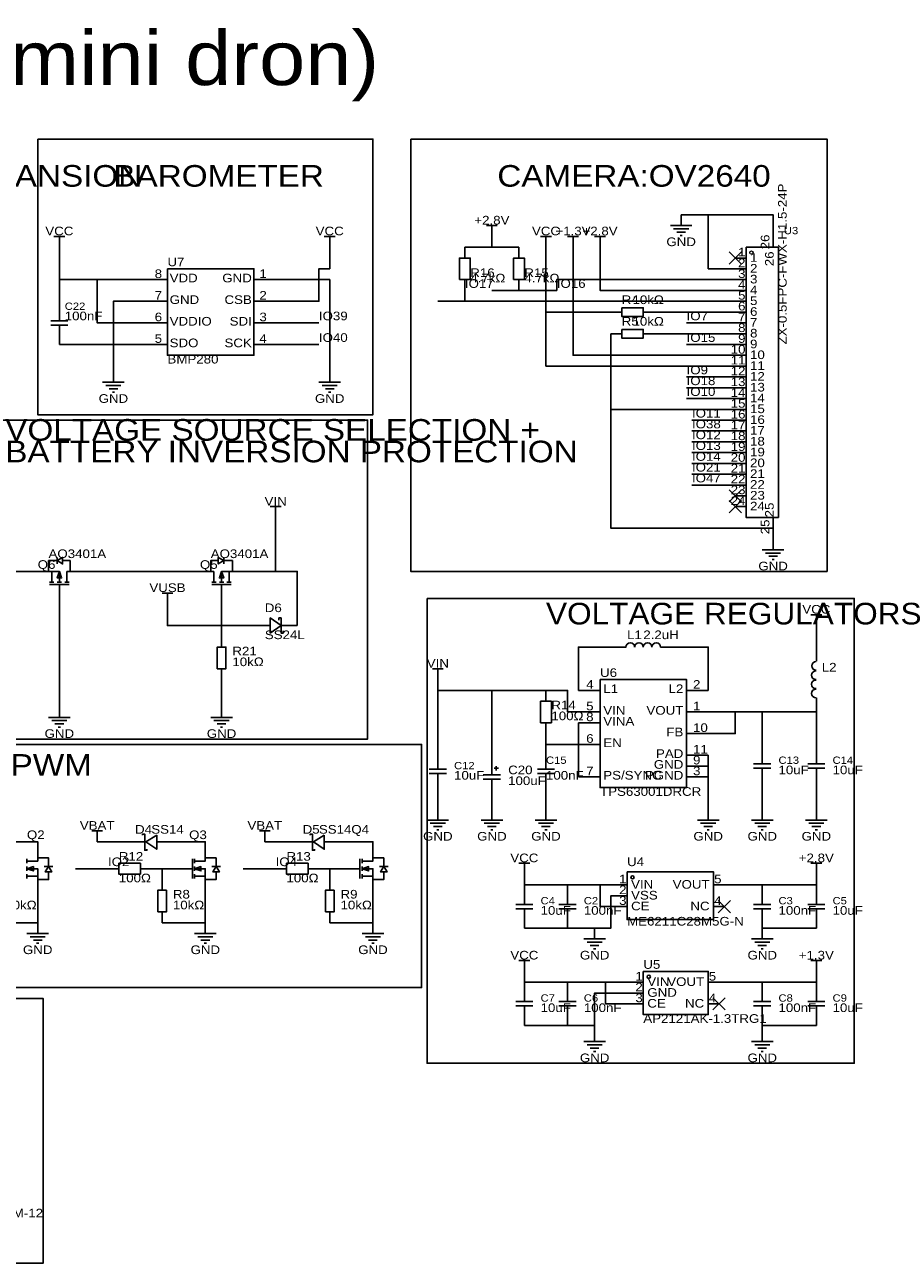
# Model space of a CAD drawing. Header units: millimetres. Extents: x 9 to 426, y 3 to 294.
# Tile 2 of 2: x 220 to 426, y 3 to 294. Entities that reach past the tile are written whole.
import ezdxf
from ezdxf.enums import TextEntityAlignment as Align

# ---------------------------------------------------------------- set-up
doc = ezdxf.new("R2010")
doc.units = ezdxf.units.MM
doc.header["$MEASUREMENT"] = 0
doc.styles.get("Standard").update_dxf_attribs({"font": 'arial.ttf'})

msp = doc.modelspace()

# ---------------------------------------------------------------- linework, layer by layer
at = {"color": 1, "true_color": 0x000000}
for points in [[(223.52, 266.7), (223.52, 201.93), (302.26, 201.93), (302.26, 266.7)], [(311.15, 266.7), (311.15, 165.1), (408.94, 165.1), (408.94, 266.7)], [(210.82, 200.66), (210.82, 125.73), (300.99, 125.73), (300.99, 200.66)], [(314.96, 158.75), (314.96, 49.53), (415.29, 49.53), (415.29, 158.75)], [(152.4, 124.46), (152.4, 67.31), (313.69, 67.31), (313.69, 124.46)], [(142.24, 64.77), (142.24, 2.54), (224.79, 2.54), (224.79, 64.77)]]:
    msp.add_lwpolyline(points, close=True, dxfattribs=at)
at = {"color": 1, "true_color": 0x880000}
for points in [[(374.65, 248.92), (374.65, 246.38)], [(330.2, 243.84), (330.2, 245.11)], [(228.6, 241.3), (228.6, 242.57)], [(292.1, 241.3), (292.1, 242.57)], [(342.9, 241.3), (342.9, 242.57)], [(349.25, 241.3), (349.25, 242.57)], [(355.6, 241.3), (355.6, 242.57)], [(396.24, 243.84), (396.24, 241.3)], [(323.85, 241.3), (323.85, 238.76)], [(336.55, 241.3), (336.55, 238.76)], [(387.35, 238.76), (389.89, 238.76)], [(387.35, 236.22), (389.89, 236.22)], [(248.92, 233.68), (254, 233.68)], [(279.4, 233.68), (274.32, 233.68)], [(323.85, 231.14), (323.85, 233.68)], [(336.55, 231.14), (336.55, 233.68)], [(387.35, 233.68), (389.89, 233.68)], [(387.35, 231.14), (389.89, 231.14)], [(228.6, 228.6), (228.6, 226.06)], [(248.92, 228.6), (254, 228.6)], [(279.4, 228.6), (274.32, 228.6)], [(387.35, 228.6), (389.89, 228.6)], [(358.14, 226.06), (360.68, 226.06)], [(368.3, 226.06), (365.76, 226.06)], [(387.35, 226.06), (389.89, 226.06)], [(248.92, 223.52), (254, 223.52)], [(279.4, 223.52), (274.32, 223.52)], [(387.35, 223.52), (389.89, 223.52)], [(228.6, 218.44), (228.6, 220.98)], [(248.92, 218.44), (254, 218.44)], [(279.4, 218.44), (274.32, 218.44)], [(358.14, 220.98), (360.68, 220.98)], [(368.3, 220.98), (365.76, 220.98)], [(387.35, 220.98), (389.89, 220.98)], [(387.35, 218.44), (389.89, 218.44)], [(387.35, 215.9), (389.89, 215.9)], [(387.35, 213.36), (389.89, 213.36)], [(241.3, 212.09), (241.3, 209.55)], [(292.1, 212.09), (292.1, 209.55)], [(387.35, 210.82), (389.89, 210.82)], [(387.35, 208.28), (389.89, 208.28)], [(387.35, 205.74), (389.89, 205.74)], [(387.35, 203.2), (389.89, 203.2)], [(387.35, 200.66), (389.89, 200.66)], [(387.35, 198.12), (389.89, 198.12)], [(387.35, 195.58), (389.89, 195.58)], [(387.35, 193.04), (389.89, 193.04)], [(387.35, 190.5), (389.89, 190.5)], [(387.35, 187.96), (389.89, 187.96)], [(387.35, 185.42), (389.89, 185.42)], [(387.35, 182.88), (389.89, 182.88)], [(279.4, 177.8), (279.4, 179.07)], [(387.35, 180.34), (389.89, 180.34)], [(396.24, 175.26), (396.24, 177.8)], [(396.24, 172.72), (396.24, 170.18)], [(223.52, 165.1), (226.06, 165.1)], [(233.68, 165.1), (231.14, 165.1)], [(261.62, 165.1), (264.16, 165.1)], [(271.78, 165.1), (269.24, 165.1)], [(228.6, 157.48), (228.6, 160.02)], [(254, 157.48), (254, 158.75)], [(266.7, 157.48), (266.7, 160.02)], [(274.32, 152.4), (276.86, 152.4)], [(284.48, 152.4), (281.94, 152.4)], [(406.4, 152.4), (406.4, 153.67)], [(266.7, 149.86), (266.7, 147.32)], [(360.68, 147.32), (361.7, 147.32)], [(370.84, 147.32), (369.82, 147.32)], [(406.4, 144.78), (406.4, 144.02)], [(266.7, 139.7), (266.7, 142.24)], [(317.5, 139.7), (317.5, 140.97)], [(342.9, 137.16), (342.9, 134.62)], [(350.52, 137.16), (355.6, 137.16)], [(381, 137.16), (375.92, 137.16)], [(406.4, 134.62), (406.4, 135.38)], [(228.6, 133.35), (228.6, 130.81)], [(266.7, 133.35), (266.7, 130.81)], [(350.52, 132.08), (355.6, 132.08)], [(381, 132.08), (375.92, 132.08)], [(342.9, 127), (342.9, 129.54)], [(350.52, 129.54), (355.6, 129.54)], [(381, 127), (375.92, 127)], [(317.5, 123.19), (317.5, 120.65)], [(342.9, 123.19), (342.9, 120.65)], [(350.52, 124.46), (355.6, 124.46)], [(393.7, 124.46), (393.7, 121.92)], [(406.4, 124.46), (406.4, 121.92)], [(330.2, 120.65), (330.2, 118.11)], [(381, 121.92), (375.92, 121.92)], [(381, 119.38), (375.92, 119.38)], [(350.52, 116.84), (355.6, 116.84)], [(381, 116.84), (375.92, 116.84)], [(393.7, 114.3), (393.7, 116.84)], [(406.4, 114.3), (406.4, 116.84)], [(317.5, 113.03), (317.5, 115.57)], [(330.2, 113.03), (330.2, 115.57)], [(342.9, 113.03), (342.9, 115.57)], [(317.5, 109.22), (317.5, 106.68)], [(330.2, 109.22), (330.2, 106.68)], [(342.9, 109.22), (342.9, 106.68)], [(381, 109.22), (381, 106.68)], [(393.7, 109.22), (393.7, 106.68)], [(406.4, 109.22), (406.4, 106.68)], [(237.49, 101.6), (237.49, 102.87)], [(276.86, 101.6), (276.86, 102.87)], [(223.52, 100.33), (223.52, 97.79)], [(245.11, 101.6), (248.92, 101.6)], [(255.27, 101.6), (251.46, 101.6)], [(262.89, 100.33), (262.89, 97.79)], [(284.48, 101.6), (288.29, 101.6)], [(294.64, 101.6), (290.83, 101.6)], [(302.26, 100.33), (302.26, 97.79)], [(240.03, 95.25), (242.57, 95.25)], [(250.19, 95.25), (247.65, 95.25)], [(255.27, 95.25), (257.81, 95.25)], [(279.4, 95.25), (281.94, 95.25)], [(289.56, 95.25), (287.02, 95.25)], [(294.64, 95.25), (297.18, 95.25)], [(337.82, 93.98), (337.82, 95.25)], [(406.4, 93.98), (406.4, 95.25)], [(223.52, 90.17), (223.52, 92.71)], [(252.73, 92.71), (252.73, 90.17)], [(262.89, 90.17), (262.89, 92.71)], [(292.1, 92.71), (292.1, 90.17)], [(302.26, 90.17), (302.26, 92.71)], [(337.82, 91.44), (337.82, 88.9)], [(347.98, 91.44), (347.98, 88.9)], [(359.41, 91.44), (361.95, 91.44)], [(384.81, 91.44), (382.27, 91.44)], [(393.7, 91.44), (393.7, 88.9)], [(406.4, 91.44), (406.4, 88.9)], [(359.41, 88.9), (361.95, 88.9)], [(252.73, 82.55), (252.73, 85.09)], [(292.1, 82.55), (292.1, 85.09)], [(359.41, 86.36), (361.95, 86.36)], [(384.81, 86.36), (382.27, 86.36)], [(223.52, 82.55), (223.52, 80.01)], [(262.89, 82.55), (262.89, 80.01)], [(302.26, 82.55), (302.26, 80.01)], [(337.82, 81.28), (337.82, 83.82)], [(347.98, 81.28), (347.98, 83.82)], [(393.7, 81.28), (393.7, 83.82)], [(406.4, 81.28), (406.4, 83.82)], [(354.33, 81.28), (354.33, 78.74)], [(393.7, 81.28), (393.7, 78.74)], [(337.82, 71.12), (337.82, 72.39)], [(406.4, 71.12), (406.4, 72.39)], [(337.82, 68.58), (337.82, 66.04)], [(347.98, 68.58), (347.98, 66.04)], [(363.22, 68.58), (365.76, 68.58)], [(383.54, 68.58), (381, 68.58)], [(393.7, 68.58), (393.7, 66.04)], [(406.4, 68.58), (406.4, 66.04)], [(363.22, 66.04), (365.76, 66.04)], [(363.22, 63.5), (365.76, 63.5)], [(383.54, 63.5), (381, 63.5)], [(337.82, 58.42), (337.82, 60.96)], [(347.98, 58.42), (347.98, 60.96)], [(393.7, 58.42), (393.7, 60.96)], [(406.4, 58.42), (406.4, 60.96)], [(354.33, 57.15), (354.33, 54.61)], [(393.7, 57.15), (393.7, 54.61)]]:
    msp.add_lwpolyline(points, dxfattribs=at)
at = {"color": 1, "true_color": 0x008800}
for points in [[(374.65, 248.92), (381, 248.92)], [(396.24, 243.84), (396.24, 248.92), (381, 248.92), (381, 236.22), (387.35, 236.22)], [(323.85, 241.3), (330.2, 241.3), (330.2, 243.84)], [(228.6, 241.3), (228.6, 233.68), (237.49, 233.68)], [(292.1, 241.3), (292.1, 236.22), (289.56, 236.22), (289.56, 228.6), (279.4, 228.6)], [(336.55, 241.3), (330.2, 241.3)], [(342.9, 241.3), (342.9, 226.06)], [(387.35, 215.9), (349.25, 215.9), (349.25, 241.3)], [(387.35, 231.14), (355.6, 231.14), (355.6, 241.3)], [(228.6, 233.68), (228.6, 228.6)], [(248.92, 233.68), (237.49, 233.68), (237.49, 223.52), (248.92, 223.52)], [(292.1, 212.09), (292.1, 233.68), (279.4, 233.68)], [(387.35, 233.68), (345.44, 233.68), (345.44, 231.14), (336.55, 231.14), (330.2, 231.14)], [(323.85, 231.14), (323.85, 228.6), (387.35, 228.6)], [(228.6, 218.44), (241.3, 218.44), (241.3, 228.6), (248.92, 228.6)], [(317.5, 228.6), (323.85, 228.6)], [(387.35, 213.36), (342.9, 213.36), (342.9, 226.06), (358.14, 226.06)], [(368.3, 226.06), (387.35, 226.06)], [(289.56, 223.52), (279.4, 223.52)], [(375.92, 223.52), (387.35, 223.52)], [(248.92, 218.44), (241.3, 218.44), (241.3, 212.09)], [(289.56, 218.44), (279.4, 218.44)], [(358.14, 220.98), (358.14, 203.2)], [(368.3, 220.98), (387.35, 220.98)], [(375.92, 218.44), (387.35, 218.44)], [(375.92, 210.82), (387.35, 210.82)], [(375.92, 208.28), (387.35, 208.28)], [(375.92, 205.74), (387.35, 205.74)], [(396.24, 172.72), (396.24, 175.26), (358.14, 175.26), (358.14, 203.2), (387.35, 203.2)], [(377.19, 200.66), (387.35, 200.66)], [(377.19, 198.12), (387.35, 198.12)], [(377.19, 195.58), (387.35, 195.58)], [(377.19, 193.04), (387.35, 193.04)], [(377.19, 190.5), (387.35, 190.5)], [(377.19, 187.96), (387.35, 187.96)], [(377.19, 185.42), (387.35, 185.42)], [(223.52, 165.1), (215.9, 165.1), (215.9, 177.8)], [(284.48, 152.4), (284.48, 165.1), (279.4, 165.1), (279.4, 177.8)], [(233.68, 165.1), (261.62, 165.1)], [(271.78, 165.1), (279.4, 165.1)], [(228.6, 157.48), (228.6, 133.35)], [(254, 157.48), (254, 152.4), (266.7, 152.4), (266.7, 149.86)], [(274.32, 152.4), (266.7, 152.4), (266.7, 157.48)], [(406.4, 152.4), (406.4, 144.78)], [(350.52, 137.16), (350.52, 147.32), (360.68, 147.32)], [(381, 137.16), (381, 147.32), (370.84, 147.32)], [(266.7, 139.7), (266.7, 133.35)], [(317.5, 139.7), (317.5, 137.16), (330.2, 137.16)], [(317.5, 123.19), (317.5, 137.16)], [(330.2, 120.65), (330.2, 137.16), (342.9, 137.16), (347.98, 137.16), (347.98, 132.08), (350.52, 132.08)], [(406.4, 134.62), (406.4, 132.08), (393.7, 132.08), (393.7, 124.46)], [(381, 127), (387.35, 127), (387.35, 132.08), (393.7, 132.08)], [(381, 132.08), (387.35, 132.08)], [(406.4, 132.08), (406.4, 124.46)], [(342.9, 127), (342.9, 124.46), (350.52, 124.46), (350.52, 129.54)], [(342.9, 123.19), (342.9, 124.46)], [(350.52, 116.84), (350.52, 124.46)], [(381, 121.92), (381, 119.38), (381, 116.84), (381, 109.22)], [(393.7, 114.3), (393.7, 109.22)], [(406.4, 114.3), (406.4, 109.22)], [(317.5, 109.22), (317.5, 113.03)], [(330.2, 109.22), (330.2, 113.03)], [(342.9, 109.22), (342.9, 113.03)], [(215.9, 101.6), (223.52, 101.6), (223.52, 100.33)], [(245.11, 101.6), (237.49, 101.6)], [(255.27, 101.6), (262.89, 101.6), (262.89, 100.33)], [(284.48, 101.6), (276.86, 101.6)], [(294.64, 101.6), (302.26, 101.6), (302.26, 100.33)], [(240.03, 95.25), (232.41, 95.25)], [(252.73, 95.25), (250.19, 95.25)], [(252.73, 92.71), (252.73, 95.25), (255.27, 95.25)], [(279.4, 95.25), (271.78, 95.25)], [(292.1, 95.25), (289.56, 95.25)], [(292.1, 92.71), (292.1, 95.25), (294.64, 95.25)], [(337.82, 93.98), (337.82, 91.44), (347.98, 91.44), (355.6, 91.44)], [(406.4, 93.98), (406.4, 91.44), (393.7, 91.44), (384.81, 91.44)], [(359.41, 91.44), (355.6, 91.44), (355.6, 86.36), (359.41, 86.36)], [(213.36, 82.55), (223.52, 82.55), (223.52, 90.17)], [(252.73, 82.55), (262.89, 82.55), (262.89, 90.17)], [(292.1, 82.55), (302.26, 82.55), (302.26, 90.17)], [(337.82, 81.28), (347.98, 81.28), (354.33, 81.28), (358.14, 81.28), (358.14, 88.9), (359.41, 88.9)], [(406.4, 81.28), (393.7, 81.28)], [(337.82, 71.12), (337.82, 68.58), (347.98, 68.58), (356.87, 68.58), (356.87, 63.5), (363.22, 63.5)], [(406.4, 71.12), (406.4, 68.58), (393.7, 68.58), (383.54, 68.58)], [(356.87, 68.58), (363.22, 68.58)], [(363.22, 66.04), (354.33, 66.04), (354.33, 58.42)], [(354.33, 57.15), (354.33, 58.42), (347.98, 58.42), (337.82, 58.42)], [(393.7, 57.15), (393.7, 58.42), (406.4, 58.42)]]:
    msp.add_lwpolyline(points, dxfattribs=at)
at = {"color": 1, "true_color": 0xa00000}
for points in [[(328.93, 246.38), (331.47, 246.38)], [(330.2, 246.38), (330.2, 245.11)], [(372.11, 246.38), (377.19, 246.38)], [(372.87, 245.62), (376.43, 245.62)], [(373.63, 244.86), (375.67, 244.86)], [(227.33, 243.84), (229.87, 243.84)], [(228.6, 243.84), (228.6, 242.57)], [(290.83, 243.84), (293.37, 243.84)], [(292.1, 243.84), (292.1, 242.57)], [(341.63, 243.84), (344.17, 243.84)], [(342.9, 243.84), (342.9, 242.57)], [(347.98, 243.84), (350.52, 243.84)], [(349.25, 243.84), (349.25, 242.57)], [(354.33, 243.84), (356.87, 243.84)], [(355.6, 243.84), (355.6, 242.57)], [(374.4, 244.09), (374.9, 244.09)], [(228.6, 224.03), (228.6, 226.06)], [(226.57, 224.03), (230.63, 224.03)], [(230.63, 223.01), (226.57, 223.01)], [(228.6, 220.98), (228.6, 223.01)], [(238.76, 209.55), (243.84, 209.55)], [(289.56, 209.55), (294.64, 209.55)], [(239.52, 208.79), (243.08, 208.79)], [(240.28, 208.03), (242.32, 208.03)], [(241.05, 207.26), (241.55, 207.26)], [(290.32, 208.79), (293.88, 208.79)], [(291.08, 208.03), (293.12, 208.03)], [(291.85, 207.26), (292.35, 207.26)], [(278.13, 180.34), (280.67, 180.34)], [(279.4, 180.34), (279.4, 179.07)], [(393.7, 170.18), (398.78, 170.18)], [(394.46, 169.42), (398.02, 169.42)], [(226.06, 165.1), (226.06, 167.64), (228.09, 167.64)], [(228.09, 168.4), (228.09, 168.15), (228.09, 167.13), (228.09, 166.88)], [(230.38, 165.1), (231.14, 165.1), (231.14, 167.64), (229.36, 167.64)], [(264.92, 165.1), (264.16, 165.1), (264.16, 167.64), (265.94, 167.64)], [(267.21, 168.4), (267.21, 168.15), (267.21, 167.13), (267.21, 166.88)], [(269.24, 165.1), (269.24, 167.64), (267.21, 167.64)], [(395.22, 168.66), (397.26, 168.66)], [(395.99, 167.89), (396.49, 167.89)], [(228.6, 162.56), (228.6, 165.1), (226.06, 165.1)], [(226.82, 165.1), (226.82, 162.56)], [(230.38, 165.1), (230.38, 162.56)], [(264.92, 165.1), (264.92, 162.56)], [(266.7, 162.56), (266.7, 165.1), (269.24, 165.1)], [(268.48, 165.1), (268.48, 162.56)], [(226.31, 162.56), (227.33, 162.56)], [(230.89, 162.05), (226.31, 162.05)], [(228.09, 162.56), (229.11, 162.56)], [(228.6, 160.02), (228.6, 162.05)], [(229.87, 162.56), (230.89, 162.56)], [(265.43, 162.56), (264.41, 162.56)], [(264.41, 162.05), (268.99, 162.05)], [(267.21, 162.56), (266.19, 162.56)], [(266.7, 160.02), (266.7, 162.05)], [(268.99, 162.56), (267.97, 162.56)], [(252.73, 160.02), (255.27, 160.02)], [(254, 160.02), (254, 158.75)], [(405.13, 154.94), (407.67, 154.94)], [(406.4, 154.94), (406.4, 153.67)], [(276.86, 152.4), (278.13, 152.4)], [(281.18, 151.13), (281.18, 150.62), (280.67, 150.62), (280.67, 154.18), (280.16, 154.18), (280.16, 153.67)], [(280.67, 152.4), (281.94, 152.4)], [(406.38, 141.91), (405.97, 141.96), (405.62, 142.18), (405.39, 142.52), (405.31, 142.92), (405.39, 143.32), (405.62, 143.66), (405.97, 143.88), (406.39, 143.93)], [(316.23, 142.24), (318.77, 142.24)], [(317.5, 142.24), (317.5, 140.97)], [(406.38, 139.72), (405.97, 139.77), (405.61, 139.98), (405.37, 140.33), (405.29, 140.73), (405.37, 141.13), (405.61, 141.47), (405.97, 141.69), (406.38, 141.74)], [(406.38, 137.57), (405.97, 137.61), (405.61, 137.83), (405.37, 138.17), (405.29, 138.58), (405.37, 138.98), (405.61, 139.32), (405.97, 139.54), (406.38, 139.59)], [(406.38, 135.41), (405.97, 135.46), (405.61, 135.68), (405.37, 136.02), (405.29, 136.42), (405.38, 136.83), (405.61, 137.17), (405.97, 137.39), (406.39, 137.43)], [(226.06, 130.81), (231.14, 130.81)], [(226.82, 130.05), (230.38, 130.05)], [(227.58, 129.29), (229.62, 129.29)], [(228.35, 128.52), (228.85, 128.52)], [(264.16, 130.81), (269.24, 130.81)], [(264.92, 130.05), (268.48, 130.05)], [(265.68, 129.29), (267.72, 129.29)], [(266.45, 128.52), (266.95, 128.52)], [(317.5, 118.62), (317.5, 120.65)], [(331.22, 119.38), (331.22, 118.36)], [(342.9, 118.62), (342.9, 120.65)], [(391.67, 119.89), (395.73, 119.89)], [(393.7, 119.89), (393.7, 121.92)], [(404.37, 119.89), (408.43, 119.89)], [(406.4, 119.89), (406.4, 121.92)], [(315.47, 118.62), (319.53, 118.62)], [(319.53, 117.6), (315.47, 117.6)], [(317.5, 115.57), (317.5, 117.6)], [(332.23, 117.35), (328.17, 117.35)], [(330.2, 118.11), (330.2, 117.35)], [(331.72, 118.87), (330.71, 118.87)], [(340.87, 118.62), (344.93, 118.62)], [(344.93, 117.6), (340.87, 117.6)], [(342.9, 115.57), (342.9, 117.6)], [(395.73, 118.87), (391.67, 118.87)], [(393.7, 116.84), (393.7, 118.87)], [(408.43, 118.87), (404.37, 118.87)], [(406.4, 116.84), (406.4, 118.87)], [(332.23, 116.33), (328.17, 116.33)], [(330.2, 116.33), (330.2, 115.57)], [(314.96, 106.68), (320.04, 106.68)], [(315.72, 105.92), (319.28, 105.92)], [(316.48, 105.16), (318.52, 105.16)], [(327.66, 106.68), (332.74, 106.68)], [(328.42, 105.92), (331.98, 105.92)], [(329.18, 105.16), (331.22, 105.16)], [(340.36, 106.68), (345.44, 106.68)], [(341.12, 105.92), (344.68, 105.92)], [(341.88, 105.16), (343.92, 105.16)], [(378.46, 106.68), (383.54, 106.68)], [(379.22, 105.92), (382.78, 105.92)], [(379.98, 105.16), (382.02, 105.16)], [(391.16, 106.68), (396.24, 106.68)], [(391.92, 105.92), (395.48, 105.92)], [(392.68, 105.16), (394.72, 105.16)], [(403.86, 106.68), (408.94, 106.68)], [(404.62, 105.92), (408.18, 105.92)], [(405.38, 105.16), (407.42, 105.16)], [(236.22, 104.14), (238.76, 104.14)], [(237.49, 104.14), (237.49, 102.87)], [(248.16, 103.12), (248.16, 103.38), (248.67, 103.38), (248.67, 99.57), (249.17, 99.57), (249.17, 99.82)], [(275.59, 104.14), (278.13, 104.14)], [(276.86, 104.14), (276.86, 102.87)], [(287.53, 103.12), (287.53, 103.38), (288.04, 103.38), (288.04, 99.57), (288.54, 99.57), (288.54, 99.82)], [(317.25, 104.39), (317.75, 104.39)], [(329.95, 104.39), (330.45, 104.39)], [(342.65, 104.39), (343.15, 104.39)], [(380.75, 104.39), (381.25, 104.39)], [(393.45, 104.39), (393.95, 104.39)], [(406.15, 104.39), (406.65, 104.39)], [(220.98, 97.03), (223.52, 97.03), (223.52, 97.79), (226.06, 97.79), (226.06, 95.76)], [(220.98, 97.54), (220.98, 96.52)], [(259.84, 97.54), (259.84, 92.96)], [(260.35, 97.03), (262.89, 97.03), (262.89, 97.79), (265.43, 97.79), (265.43, 95.76)], [(260.35, 97.54), (260.35, 96.52)], [(299.21, 97.54), (299.21, 92.96)], [(299.72, 97.03), (302.26, 97.03), (302.26, 97.79), (304.8, 97.79), (304.8, 95.76)], [(299.72, 97.54), (299.72, 96.52)], [(336.55, 96.52), (339.09, 96.52)], [(337.82, 96.52), (337.82, 95.25)], [(405.13, 96.52), (407.67, 96.52)], [(406.4, 96.52), (406.4, 95.25)], [(220.98, 94.74), (220.98, 95.76)], [(220.98, 95.25), (223.52, 95.25), (223.52, 92.71), (226.06, 92.71), (226.06, 94.49)], [(220.98, 92.96), (220.98, 93.98)], [(223.52, 93.47), (220.98, 93.47)], [(227.08, 95.76), (226.57, 95.76), (225.55, 95.76), (225.04, 95.76)], [(257.81, 95.25), (259.84, 95.25)], [(260.35, 94.74), (260.35, 95.76)], [(260.35, 95.25), (262.89, 95.25), (262.89, 92.71), (265.43, 92.71), (265.43, 94.49)], [(260.35, 92.96), (260.35, 93.98)], [(262.89, 93.47), (260.35, 93.47)], [(266.45, 95.76), (265.94, 95.76), (264.92, 95.76), (264.41, 95.76)], [(297.18, 95.25), (299.21, 95.25)], [(299.72, 94.74), (299.72, 95.76)], [(299.72, 95.25), (302.26, 95.25), (302.26, 92.71), (304.8, 92.71), (304.8, 94.49)], [(299.72, 92.96), (299.72, 93.98)], [(302.26, 93.47), (299.72, 93.47)], [(305.82, 95.76), (305.31, 95.76), (304.29, 95.76), (303.78, 95.76)], [(337.82, 86.87), (337.82, 88.9)], [(347.98, 86.87), (347.98, 88.9)], [(393.7, 86.87), (393.7, 88.9)], [(406.4, 86.87), (406.4, 88.9)], [(335.79, 86.87), (339.85, 86.87)], [(339.85, 85.85), (335.79, 85.85)], [(337.82, 83.82), (337.82, 85.85)], [(345.95, 86.87), (350.01, 86.87)], [(350.01, 85.85), (345.95, 85.85)], [(347.98, 83.82), (347.98, 85.85)], [(391.67, 86.87), (395.73, 86.87)], [(395.73, 85.85), (391.67, 85.85)], [(393.7, 83.82), (393.7, 85.85)], [(404.37, 86.87), (408.43, 86.87)], [(408.43, 85.85), (404.37, 85.85)], [(406.4, 83.82), (406.4, 85.85)], [(220.98, 80.01), (226.06, 80.01)], [(221.74, 79.25), (225.3, 79.25)], [(260.35, 80.01), (265.43, 80.01)], [(261.11, 79.25), (264.67, 79.25)], [(299.72, 80.01), (304.8, 80.01)], [(300.48, 79.25), (304.04, 79.25)], [(351.79, 78.74), (356.87, 78.74)], [(391.16, 78.74), (396.24, 78.74)], [(222.5, 78.49), (224.54, 78.49)], [(223.27, 77.72), (223.77, 77.72)], [(261.87, 78.49), (263.91, 78.49)], [(262.64, 77.72), (263.14, 77.72)], [(301.24, 78.49), (303.28, 78.49)], [(302.01, 77.72), (302.51, 77.72)], [(352.55, 77.98), (356.11, 77.98)], [(353.31, 77.22), (355.35, 77.22)], [(354.08, 76.45), (354.58, 76.45)], [(391.92, 77.98), (395.48, 77.98)], [(392.68, 77.22), (394.72, 77.22)], [(393.45, 76.45), (393.95, 76.45)], [(336.55, 73.66), (339.09, 73.66)], [(337.82, 73.66), (337.82, 72.39)], [(405.13, 73.66), (407.67, 73.66)], [(406.4, 73.66), (406.4, 72.39)], [(337.82, 64.01), (337.82, 66.04)], [(347.98, 64.01), (347.98, 66.04)], [(393.7, 64.01), (393.7, 66.04)], [(406.4, 64.01), (406.4, 66.04)], [(335.79, 64.01), (339.85, 64.01)], [(339.85, 62.99), (335.79, 62.99)], [(337.82, 60.96), (337.82, 62.99)], [(345.95, 64.01), (350.01, 64.01)], [(350.01, 62.99), (345.95, 62.99)], [(347.98, 60.96), (347.98, 62.99)], [(391.67, 64.01), (395.73, 64.01)], [(395.73, 62.99), (391.67, 62.99)], [(393.7, 60.96), (393.7, 62.99)], [(404.37, 64.01), (408.43, 64.01)], [(408.43, 62.99), (404.37, 62.99)], [(406.4, 60.96), (406.4, 62.99)], [(351.79, 54.61), (356.87, 54.61)], [(352.55, 53.85), (356.11, 53.85)], [(353.31, 53.09), (355.35, 53.09)], [(391.16, 54.61), (396.24, 54.61)], [(391.92, 53.85), (395.48, 53.85)], [(392.68, 53.09), (394.72, 53.09)], [(354.08, 52.32), (354.58, 52.32)], [(393.45, 52.32), (393.95, 52.32)]]:
    msp.add_lwpolyline(points, dxfattribs=at)
for points in [[(322.58, 233.68), (325.12, 233.68), (325.12, 238.76), (322.58, 238.76)], [(335.28, 233.68), (337.82, 233.68), (337.82, 238.76), (335.28, 238.76)], [(389.89, 241.3), (389.89, 177.8), (397.51, 177.8), (397.51, 241.3)], [(254, 236.22), (254, 215.9), (274.32, 215.9), (274.32, 236.22)], [(360.68, 227.08), (360.68, 225.04), (365.76, 225.04), (365.76, 227.08)], [(360.68, 222), (360.68, 219.96), (365.76, 219.96), (365.76, 222)], [(228.09, 167.64), (229.36, 168.4), (229.36, 166.88)], [(267.21, 167.64), (265.94, 168.4), (265.94, 166.88)], [(228.6, 165.1), (229.11, 163.58), (228.09, 163.58)], [(266.7, 165.1), (266.19, 163.58), (267.21, 163.58)], [(278.13, 150.62), (280.67, 152.4), (278.13, 154.18)], [(265.68, 142.24), (267.72, 142.24), (267.72, 147.32), (265.68, 147.32)], [(355.6, 139.7), (355.6, 114.3), (375.92, 114.3), (375.92, 139.7)], [(341.63, 129.54), (344.17, 129.54), (344.17, 134.62), (341.63, 134.62)], [(251.46, 103.12), (248.92, 101.6), (251.46, 99.82)], [(290.83, 103.12), (288.29, 101.6), (290.83, 99.82)], [(242.57, 96.52), (242.57, 93.98), (247.65, 93.98), (247.65, 96.52)], [(281.94, 96.52), (281.94, 93.98), (287.02, 93.98), (287.02, 96.52)], [(220.98, 95.25), (222.5, 94.74), (222.5, 95.76)], [(226.06, 95.76), (225.3, 94.49), (226.82, 94.49)], [(260.35, 95.25), (261.87, 94.74), (261.87, 95.76)], [(265.43, 95.76), (264.67, 94.49), (266.19, 94.49)], [(299.72, 95.25), (301.24, 94.74), (301.24, 95.76)], [(304.8, 95.76), (304.04, 94.49), (305.56, 94.49)], [(361.95, 94.49), (361.95, 83.31), (382.27, 83.31), (382.27, 94.49)], [(251.71, 85.09), (253.75, 85.09), (253.75, 90.17), (251.71, 90.17)], [(291.08, 85.09), (293.12, 85.09), (293.12, 90.17), (291.08, 90.17)], [(365.76, 71.12), (365.76, 60.96), (381, 60.96), (381, 71.12)]]:
    msp.add_lwpolyline(points, close=True, dxfattribs=at)
at = {"color": 1, "true_color": 0x33cc33}
for points in [[(388.79, 240.2), (385.91, 237.32)], [(385.91, 240.2), (388.79, 237.32)], [(388.79, 184.32), (385.91, 181.44)], [(385.91, 184.32), (388.79, 181.44)], [(388.79, 181.78), (385.91, 178.9)], [(385.91, 181.78), (388.79, 178.9)], [(386.25, 87.8), (383.37, 84.92)], [(383.37, 87.8), (386.25, 84.92)], [(384.98, 64.94), (382.1, 62.06)], [(382.1, 64.94), (384.98, 62.06)]]:
    msp.add_lwpolyline(points, dxfattribs=at)
at = {"color": 1, "lineweight": 0, "true_color": 0xa00000}
msp.add_circle((391.16, 240.03), 0.381, dxfattribs=at)
at = {"color": 1, "true_color": 0xa00000}
for centre in [(362.71, 147.32), (364.74, 147.32), (366.78, 147.32), (368.81, 147.32)]:
    msp.add_arc(centre, 1.02, 359.7135, 539.7135, dxfattribs=at)
at = {"true_color": 0xa00000}
for centre in [(363.22, 93.22), (363.22, 93.22), (367.03, 69.85)]:
    msp.add_ellipse(centre, major_axis=(0.381, 0), ratio=1, dxfattribs=at)

# ---------------------------------------------------------------- texts
at = {"color": 1, "true_color": 0x000000, "width": 1.1}
msp.add_text('Pakshi(The mini dron)', height=12.7, dxfattribs=at).set_placement((208.28, 292.1), align=Align.TOP_CENTER)
for s, height, p in [('SHIELD BOARD EXPANSION', 5.08, (142.24, 254)), ('BAROMETER', 5.08, (241.3, 254)), ('CAMERA:OV2640', 5.08, (331.47, 254)), ('1', 2.03, (390.83, 237.26)), ('1', 2.03, (275.59, 233.45)), ('2', 2.03, (390.83, 234.72)), ('VDD', 2.032, (254.51, 232.43)), ('3', 2.03, (390.83, 232.18)), ('GND', 2.032, (254.51, 227.35)), ('2', 2.03, (275.59, 228.37)), ('4', 2.03, (390.83, 229.64)), ('5', 2.03, (390.83, 227.1)), ('6', 2.03, (390.83, 224.56)), ('VDDIO', 2.032, (254.51, 222.27)), ('3', 2.03, (275.59, 223.29)), ('7', 2.03, (390.83, 222.02)), ('8', 2.03, (390.83, 219.48)), ('SDO', 2.032, (254.51, 217.19)), ('4', 2.03, (275.59, 218.21)), ('9', 2.03, (390.83, 216.94)), ('10', 2.032, (390.83, 214.4)), ('11', 2.032, (390.83, 211.86)), ('12', 2.032, (390.83, 209.32)), ('13', 2.032, (390.83, 206.78)), ('14', 2.032, (390.83, 204.24)), ('15', 2.032, (390.83, 201.7)), ('VOLTAGE SOURCE SELECTION +', 5.08, (215.9, 194.31)), ('16', 2.032, (390.83, 199.16)), ('17', 2.032, (390.83, 196.62)), ('BATTERY INVERSION PROTECTION', 5.08, (215.9, 189.23)), ('18', 2.032, (390.83, 194.08)), ('19', 2.032, (390.83, 191.54)), ('20', 2.032, (390.83, 189)), ('21', 2.032, (390.83, 186.46)), ('22', 2.032, (390.83, 183.92)), ('23', 2.032, (390.83, 181.38)), ('24', 2.032, (390.83, 178.84)), ('VOLTAGE REGULATORS', 5.08, (342.9, 151.13)), ('L1', 2.032, (356.36, 135.91)), ('2', 2.03, (377.44, 136.93)), ('1', 2.03, (377.44, 131.85)), ('VIN', 2.032, (356.36, 130.83)), ('VINA', 2.032, (356.36, 128.29)), ('10', 2.032, (377.44, 126.77)), ('EN', 2.032, (356.36, 123.21)), ('PWM', 5.08, (217.17, 115.57)), ('11', 2.032, (377.44, 121.69)), ('9', 2.03, (377.44, 119.15)), ('PS/SYNC', 2.032, (356.36, 115.59)), ('3', 2.03, (377.44, 116.61)), ('5', 2.03, (382.4, 91.21)), ('VIN', 2.032, (362.89, 89.94)), ('VSS', 2.032, (362.89, 87.4)), ('CE', 2.032, (362.89, 84.86)), ('4', 2.03, (382.4, 86.13)), ('5', 2.03, (381.13, 68.35)), ('VIN', 2.032, (366.7, 67.08)), ('GND', 2.032, (366.7, 64.54)), ('CE', 2.032, (366.7, 62)), ('4', 2.03, (381.13, 63.27))]:
    msp.add_text(s, height=height, dxfattribs=at).set_placement(p, align=Align.BOTTOM_LEFT)
at = {"color": 1, "true_color": 0x000080, "width": 1.1}
msp.add_text('ZX-0.5FPC-FWX-H1.5-24P', height=2.032, rotation=90, dxfattribs=at).set_placement((400.05, 218.44), align=Align.BOTTOM_LEFT)
for s, p in [('+2.8V', (330.2, 247.65)), ('+2.8V', (330.2, 247.65)), ('VCC', (228.6, 245.11)), ('VCC', (228.6, 245.11)), ('VCC', (292.1, 245.11)), ('VCC', (292.1, 245.11)), ('VCC', (342.9, 245.11)), ('VCC', (342.9, 245.11)), ('+1.3V', (349.25, 245.11)), ('+1.3V', (349.25, 245.11)), ('+2.8V', (355.6, 245.11)), ('+2.8V', (355.6, 245.11)), ('GND', (374.65, 242.57)), ('GND', (374.65, 242.57)), ('GND', (241.3, 205.74)), ('GND', (241.3, 205.74)), ('GND', (292.1, 205.74)), ('GND', (292.1, 205.74)), ('VIN', (279.4, 181.61)), ('VIN', (279.4, 181.61)), ('GND', (396.24, 166.37)), ('GND', (396.24, 166.37)), ('VUSB', (254, 161.29)), ('VUSB', (254, 161.29)), ('VCC', (406.4, 156.21)), ('VCC', (406.4, 156.21)), ('VIN', (317.5, 143.51)), ('VIN', (317.5, 143.51)), ('GND', (228.6, 127)), ('GND', (228.6, 127)), ('GND', (266.7, 127)), ('GND', (266.7, 127)), ('VBAT', (237.49, 105.41)), ('VBAT', (237.49, 105.41)), ('VBAT', (276.86, 105.41)), ('VBAT', (276.86, 105.41)), ('GND', (317.5, 102.87)), ('GND', (317.5, 102.87)), ('GND', (330.2, 102.87)), ('GND', (330.2, 102.87)), ('GND', (342.9, 102.87)), ('GND', (342.9, 102.87)), ('GND', (381, 102.87)), ('GND', (381, 102.87)), ('GND', (393.7, 102.87)), ('GND', (393.7, 102.87)), ('GND', (406.4, 102.87)), ('GND', (406.4, 102.87)), ('VCC', (337.82, 97.79)), ('VCC', (337.82, 97.79)), ('+2.8V', (406.4, 97.79)), ('+2.8V', (406.4, 97.79)), ('GND', (223.52, 76.2)), ('GND', (223.52, 76.2)), ('GND', (262.89, 76.2)), ('GND', (262.89, 76.2)), ('GND', (302.26, 76.2)), ('GND', (302.26, 76.2)), ('VCC', (337.82, 74.93)), ('VCC', (337.82, 74.93)), ('GND', (354.33, 74.93)), ('GND', (354.33, 74.93)), ('GND', (393.7, 74.93)), ('GND', (393.7, 74.93)), ('+1.3V', (406.4, 74.93)), ('+1.3V', (406.4, 74.93)), ('GND', (354.33, 50.8)), ('GND', (354.33, 50.8)), ('GND', (393.7, 50.8)), ('GND', (393.7, 50.8))]:
    msp.add_text(s, height=2.032, dxfattribs=at).set_placement(p, align=Align.MIDDLE_CENTER)
for s, height, p in [('U3', 1.714, (398.78, 243.84)), ('U7', 2.032, (254, 236.22)), ('R16', 2.032, (325.12, 233.68)), ('R15', 2.032, (337.82, 233.68)), ('4.7kΩ', 2.032, (325.12, 232.41)), ('4.7kΩ', 2.032, (337.82, 232.41)), ('R4', 2.032, (360.68, 227.33)), ('10kΩ', 2.032, (363.22, 227.33)), ('C22', 1.714, (229.87, 226.06)), ('100nF', 2.032, (229.87, 223.52)), ('R5', 2.032, (360.68, 222.25)), ('10kΩ', 2.032, (363.22, 222.25)), ('BMP280', 2.032, (254, 213.36)), ('AO3401A', 2.032, (226.06, 167.64)), ('AO3401A', 2.032, (264.16, 167.64)), ('Q6', 2.032, (223.52, 165.1)), ('Q5', 2.032, (261.62, 165.1)), ('D6', 2.032, (276.86, 154.94)), ('SS24L', 2.032, (276.86, 148.59)), ('L1', 2.032, (361.95, 148.59)), ('2.2uH', 2.032, (365.76, 148.59)), ('R21', 2.032, (269.24, 144.78)), ('10kΩ', 2.032, (269.24, 142.24)), ('L2', 2.032, (407.67, 140.97)), ('U6', 2.032, (355.6, 139.7)), ('R14', 2.032, (344.17, 132.08)), ('100Ω', 2.032, (344.17, 129.54)), ('C12', 1.714, (321.31, 118.11)), ('C20', 2.032, (334.01, 116.84)), ('C15', 1.714, (342.9, 119.38)), ('C13', 1.714, (397.51, 119.38)), ('10uF', 2.032, (397.51, 116.84)), ('C14', 1.714, (410.21, 119.38)), ('10uF', 2.032, (410.21, 116.84)), ('10uF', 2.032, (321.31, 115.57)), ('100uF', 2.032, (334.01, 114.3)), ('100nF', 2.032, (342.9, 115.57)), ('TPS63001DRCR', 2.032, (355.6, 111.76)), ('D4', 2.032, (246.38, 102.87)), ('SS14', 2.032, (250.19, 102.87)), ('D5', 2.032, (285.75, 102.87)), ('SS14', 2.032, (289.56, 102.87)), ('Q4', 2.032, (297.18, 102.87)), ('Q2', 2.032, (220.98, 101.6)), ('Q3', 2.032, (259.08, 101.6)), ('R12', 2.032, (242.57, 96.52)), ('R13', 2.032, (281.94, 96.52)), ('U4', 2.032, (361.95, 95.25)), ('100Ω', 2.032, (242.57, 91.44)), ('100Ω', 2.032, (281.94, 91.44)), ('R8', 2.032, (255.27, 87.63)), ('R9', 2.032, (294.64, 87.63)), ('10kΩ', 2.032, (215.9, 85.09)), ('10kΩ', 2.032, (255.27, 85.09)), ('10kΩ', 2.032, (294.64, 85.09)), ('C4', 1.714, (341.63, 86.36)), ('C2', 1.714, (351.79, 86.36)), ('C3', 1.714, (397.51, 86.36)), ('C5', 1.714, (410.21, 86.36)), ('10uF', 2.032, (341.63, 83.82)), ('100nF', 2.032, (351.79, 83.82)), ('100nF', 2.032, (397.51, 83.82)), ('10uF', 2.032, (410.21, 83.82)), ('ME6211C28M5G-N', 2.032, (361.95, 81.28)), ('U5', 2.032, (365.76, 71.12)), ('C7', 1.714, (341.63, 63.5)), ('C6', 1.714, (351.79, 63.5)), ('C8', 1.714, (397.51, 63.5)), ('C9', 1.714, (410.21, 63.5)), ('10uF', 2.032, (341.63, 60.96)), ('100nF', 2.032, (351.79, 60.96)), ('AP2121AK-1.3TRG1', 2.032, (365.76, 58.42)), ('100nF', 2.032, (397.51, 60.96)), ('10uF', 2.032, (410.21, 60.96)), ('TYPE-C-31-M-12', 2.032, (200.66, 12.7))]:
    msp.add_text(s, height=height, dxfattribs=at).set_placement(p, align=Align.BOTTOM_LEFT)
at = {"color": 1, "true_color": 0x000000, "width": 1.1}
for s, p in [('26', (395.99, 240.81)), ('25', (397, 177.82))]:
    msp.add_text(s, height=2.032, rotation=90, dxfattribs=at).set_placement(p, align=Align.BOTTOM_LEFT)
for s, height, p in [('2', 2.03, (389.76, 235.99)), ('1', 2.03, (389.76, 238.53)), ('8', 2.03, (252.73, 233.45)), ('3', 2.03, (389.76, 233.45)), ('GND', 2.032, (273.81, 232.43)), ('4', 2.03, (389.76, 230.91)), ('7', 2.03, (252.73, 228.37)), ('CSB', 2.032, (273.81, 227.35)), ('5', 2.03, (389.76, 228.37)), ('6', 2.03, (389.76, 225.83)), ('6', 2.03, (252.73, 223.29)), ('SDI', 2.032, (273.81, 222.27)), ('7', 2.03, (389.76, 223.29)), ('8', 2.03, (389.76, 220.75)), ('5', 2.03, (252.73, 218.21)), ('SCK', 2.032, (273.81, 217.19)), ('10', 2.032, (389.76, 215.67)), ('9', 2.03, (389.76, 218.21)), ('11', 2.032, (389.76, 213.13)), ('12', 2.032, (389.76, 210.59)), ('13', 2.032, (389.76, 208.05)), ('14', 2.032, (389.76, 205.51)), ('15', 2.032, (389.76, 202.97)), ('16', 2.032, (389.76, 200.43)), ('17', 2.032, (389.76, 197.89)), ('18', 2.032, (389.76, 195.35)), ('19', 2.032, (389.76, 192.81)), ('20', 2.032, (389.76, 190.27)), ('21', 2.032, (389.76, 187.73)), ('22', 2.032, (389.76, 185.19)), ('23', 2.032, (389.76, 182.65)), ('24', 2.032, (389.76, 180.11)), ('4', 2.03, (354.08, 136.93)), ('L2', 2.032, (375.16, 135.91)), ('5', 2.03, (354.08, 131.85)), ('8', 2.03, (354.08, 129.31)), ('VOUT', 2.032, (375.16, 130.83)), ('FB', 2.032, (375.16, 125.75)), ('6', 2.03, (354.08, 124.23)), ('PAD', 2.032, (375.16, 120.67)), ('GND', 2.032, (375.16, 118.13)), ('7', 2.03, (354.08, 116.61)), ('PGND', 2.032, (375.16, 115.59)), ('1', 2.03, (361.82, 91.21)), ('2', 2.03, (361.82, 88.67)), ('VOUT', 2.032, (381.33, 89.94)), ('3', 2.03, (361.82, 86.13)), ('NC', 2.032, (381.33, 84.86)), ('1', 2.03, (365.63, 68.35)), ('2', 2.03, (365.63, 65.81)), ('VOUT', 2.032, (380.06, 67.08)), ('3', 2.03, (365.63, 63.27)), ('NC', 2.032, (380.06, 62))]:
    msp.add_text(s, height=height, dxfattribs=at).set_placement(p, align=Align.BOTTOM_RIGHT)
for s, p in [('26', (397, 240.31)), ('25', (395.99, 177.31))]:
    msp.add_text(s, height=2.032, rotation=90, dxfattribs=at).set_placement(p, align=Align.BOTTOM_RIGHT)
at = {"color": 1, "true_color": 0x0000ff, "width": 1.1}
for s, p in [('IO17', (323.85, 231.14)), ('IO16', (345.44, 231.14)), ('IO39', (289.56, 223.52)), ('IO7', (375.92, 223.52)), ('IO40', (289.56, 218.44)), ('IO15', (375.92, 218.44)), ('IO9', (375.92, 210.82)), ('IO18', (375.92, 208.28)), ('IO10', (375.92, 205.74)), ('IO11', (377.19, 200.66)), ('IO38', (377.19, 198.12)), ('IO12', (377.19, 195.58)), ('IO13', (377.19, 193.04)), ('IO14', (377.19, 190.5)), ('IO21', (377.19, 187.96)), ('IO47', (377.19, 185.42)), ('IO2', (240.03, 95.25)), ('IO4', (279.4, 95.25))]:
    msp.add_text(s, height=2.032, dxfattribs=at).set_placement(p, align=Align.BOTTOM_LEFT)

doc.saveas('drawing.dxf')
